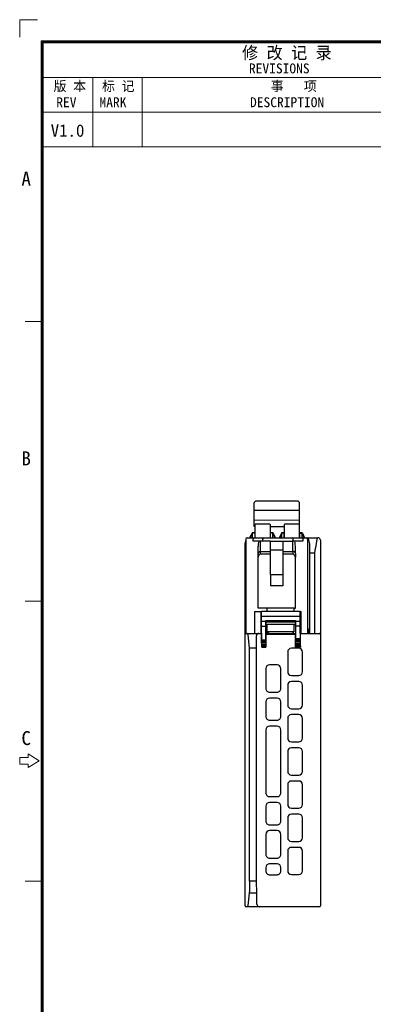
# Model space of a CAD drawing. Header units: millimetres. Extents: x 0 to 427, y 0 to 299.
# Tile 8 of 23: x 0 to 71, y 100 to 299. Entities that reach past the tile are written whole.
import ezdxf
from ezdxf.enums import TextEntityAlignment as Align

# ---------------------------------------------------------------- set-up
doc = ezdxf.new("R2010")
doc.units = ezdxf.units.MM
doc.header["$LTSCALE"] = 23.1
doc.header["$MEASUREMENT"] = 0
for name, color, linetype, lineweight in [('Layer0000', 7, 'Continuous', 25), ('粗实线', 7, 'Continuous', 30), ('细实线层', 7, 'Continuous', 18)]:
    doc.layers.add(name, color=color, linetype=linetype, lineweight=lineweight)
doc.styles.add('鸿蒙CAD', font='txt')

# ---------------------------------------------------------------- blocks, each defined once
blk = doc.blocks.new('Plastic_A3')
at = {"layer": '细实线层'}
for p, q in [((225.46, 633.8), (225.46, 630.27)), ((225.46, 633.8), (229, 633.8)), ((229.71, 338.7), (229.71, 629.56)), ((229.71, 629.56), (648.26, 629.56)), ((229.93, 338.92), (229.93, 629.33)), ((229.93, 629.33), (648.03, 629.33)), ((230.16, 339.15), (230.16, 629.11)), ((230.16, 629.11), (647.81, 629.11)), ((230.16, 622.11), (330.16, 622.11)), ((240.16, 608.11), (240.16, 622.11)), ((250.16, 608.11), (250.16, 622.11)), ((230.16, 615.11), (330.16, 615.11)), ((230.16, 608.11), (330.16, 608.11)), ((229.93, 572.83), (226.54, 572.83)), ((229.93, 516.33), (226.54, 516.33)), ((227.11, 485.49), (227.11, 484.81)), ((229.37, 484.13), (227.11, 485.49)), ((225.41, 484.81), (225.41, 483.45)), ((227.11, 484.81), (225.41, 484.81)), ((225.41, 483.45), (227.11, 483.45)), ((227.11, 482.77), (229.37, 484.13)), ((227.11, 483.45), (227.11, 482.77)), ((229.93, 459.83), (226.54, 459.83))]:
    blk.add_line(p, q, dxfattribs=at)
at = {"layer": '细实线层', "style": '鸿蒙CAD'}
for s, height, p in [('REVISIONS', 2, (271.68, 622.96)), ('REV', 2, (232.79, 616.13)), ('MARK', 2, (241.51, 616.13)), ('DESCRIPTION', 2, (271.9, 616.13)), ('A', 2.82, (225.76, 600.29)), ('B', 2.82, (225.76, 543.79)), ('C', 2.82, (225.76, 487.29))]:
    blk.add_text(s, height=height, dxfattribs=at).set_placement(p)
at = {"layer": '细实线层', "attachment_point": 7, "style": '鸿蒙CAD'}
for s, insert, char_height, width in [('修 改 记 录', (270.29, 625.59), 2.5, 21.9821), ('版 本', (232.26, 619.17), 2, 9.8795), ('标 记', (242.02, 619.17), 2, 9.692), ('事   项', (276.09, 619.17), 2, 14.2946)]:
    blk.add_mtext(s, dxfattribs=dict(at, insert=insert, char_height=char_height, width=width))
at = {"layer": '细实线层', "style": '鸿蒙CAD'}
for tag, p in [('V1.0', (231.67, 610.16)), ('XXXN', (538.26, 343))]:
    blk.add_attdef(tag, p, '', height=2.5, dxfattribs=at)
for tag, height, p in [('XXXE', 2.5, (540.24, 365.07)), ('XXXC', 2.5, (573.27, 365.07)), ('XXXA', 2.5, (624.03, 365.07)), ('XXXG', 2.5, (497.76, 358.07)), ('mm', 2.5, (540.24, 358.07)), ('XXXD', 2.5, (573.27, 358.07)), ('XXXB', 2.5, (624.03, 358.07)), ('XXXK', 2, (514.01, 357.04)), ('XXXM', 2.5, (501.13, 341.19))]:
    blk.add_attdef(tag, text='', height=height, dxfattribs=at).set_placement(p, align=Align.CENTER)
blk.add_attdef('XXXJ', text='', height=2.5, dxfattribs=at).set_placement((503.31, 352.09), align=Align.MIDDLE_RIGHT)

msp = doc.modelspace()

# ---------------------------------------------------------------- linework, layer by layer
at = {"layer": 'Layer0000', "color": 7, "linetype": 'Continuous', "lineweight": 25}
for p, q in [((47.305, 201.587), (47.305, 200.187)), ((56.005, 202.088), (47.805, 202.088)), ((56.505, 200.188), (56.505, 201.588)), ((56.505, 200.188), (47.305, 200.187)), ((47.305, 200.187), (47.305, 198.202)), ((56.505, 198.203), (56.505, 200.188)), ((56.505, 198.203), (47.305, 198.202)), ((47.305, 198.202), (47.305, 197.236)), ((47.305, 197.236), (47.305, 197.087)), ((47.305, 197.087), (47.305, 197.016)), ((47.305, 197.016), (47.305, 196.998)), ((47.305, 196.998), (47.556, 196.998)), ((47.556, 196.998), (47.305, 196.998)), ((47.557, 194.665), (47.556, 197.365)), ((47.656, 197.465), (50.456, 197.465)), ((50.556, 197.365), (50.557, 194.665)), ((53.456, 196.888), (50.556, 196.888)), ((53.457, 194.666), (53.456, 197.366)), ((53.556, 197.466), (56.356, 197.466)), ((56.456, 197.366), (56.457, 194.666)), ((56.456, 196.999), (56.505, 196.999)), ((56.505, 196.999), (56.456, 196.999)), ((56.505, 197.237), (56.505, 198.203)), ((56.505, 197.088), (56.505, 197.237)), ((56.505, 197.017), (56.505, 197.088)), ((56.505, 196.999), (56.505, 197.017)), ((46.927, 195.615), (46.378, 194.665)), ((47.013, 195.565), (46.493, 194.665)), ((47.094, 195.665), (47.013, 195.665)), ((47.041, 195.565), (47.013, 195.565)), ((47.041, 194.665), (47.041, 195.565)), ((47.356, 195.665), (47.094, 195.665)), ((47.453, 195.565), (47.455, 194.665)), ((50.656, 194.665), (50.658, 195.565)), ((51.017, 195.665), (50.756, 195.665)), ((51.092, 195.665), (51.017, 195.665)), ((51.092, 195.565), (51.07, 195.565)), ((51.07, 195.565), (51.07, 194.665)), ((51.092, 195.565), (51.507, 194.665)), ((51.182, 195.607), (51.617, 194.665)), ((52.829, 195.607), (52.394, 194.665)), ((52.919, 195.566), (52.504, 194.665)), ((52.994, 195.666), (52.919, 195.666)), ((52.941, 195.566), (52.919, 195.566)), ((52.941, 194.666), (52.941, 195.566)), ((53.256, 195.666), (52.994, 195.666)), ((53.353, 195.566), (53.355, 194.666)), ((56.557, 194.666), (56.558, 195.566)), ((56.97, 195.566), (56.561, 195.566)), ((56.992, 195.666), (56.655, 195.666)), ((56.992, 195.566), (56.97, 195.566)), ((56.97, 195.566), (56.97, 194.666)), ((56.992, 195.566), (57.407, 194.666)), ((57.082, 195.608), (57.517, 194.666)), ((45.507, 193.465), (45.656, 194.061)), ((45.507, 192.505), (45.507, 193.465)), ((45.656, 194.365), (45.658, 175.365)), ((45.956, 194.665), (47.28, 194.665)), ((45.956, 194.665), (45.963, 194.665)), ((47.156, 193.973), (47.156, 194.365)), ((49.068, 193.973), (47.156, 193.973)), ((47.28, 194.665), (49.28, 194.665)), ((47.556, 194.685), (47.455, 194.685)), ((48.156, 191.517), (48.156, 192.974)), ((48.656, 191.906), (48.656, 193.973)), ((49.068, 193.973), (49.068, 194.365)), ((49.28, 193.973), (49.068, 193.973)), ((49.28, 194.665), (55.031, 194.666)), ((50.656, 193.973), (49.28, 193.973)), ((50.656, 193.973), (53.156, 193.974)), ((50.656, 192.173), (50.656, 193.973)), ((53.156, 193.974), (53.156, 192.174)), ((53.156, 193.974), (55.031, 193.974)), ((55.031, 194.666), (57.031, 194.666)), ((55.244, 193.974), (55.031, 193.974)), ((55.156, 191.907), (55.156, 193.974)), ((55.244, 193.974), (55.244, 194.366)), ((57.156, 193.974), (55.244, 193.974)), ((55.656, 191.518), (55.656, 192.975)), ((56.555, 194.685), (56.456, 194.685)), ((57.031, 194.666), (57.856, 194.666)), ((57.156, 194.366), (57.156, 193.974)), ((57.872, 194.666), (57.988, 194.666)), ((57.988, 194.666), (58.051, 194.666)), ((58.052, 194.666), (60.225, 194.657)), ((58.158, 175.366), (58.156, 194.366)), ((58.244, 194.515), (58.501, 193.489)), ((58.558, 175.366), (58.557, 193.353)), ((60.014, 194.383), (59.758, 192.674)), ((60.707, 194.166), (60.707, 192.579)), ((45.656, 192.505), (45.507, 192.505)), ((45.507, 192.455), (45.507, 192.505)), ((45.508, 175.165), (45.507, 192.455)), ((45.507, 192.455), (45.656, 192.447)), ((48.156, 190.793), (48.156, 191.517)), ((48.656, 191.34), (48.656, 191.906)), ((48.656, 191.906), (50.656, 191.906)), ((50.656, 191.34), (48.656, 191.34)), ((53.156, 192.174), (50.656, 192.173)), ((50.656, 187.173), (50.656, 192.173)), ((53.156, 192.174), (53.156, 187.174)), ((53.156, 191.907), (55.156, 191.907)), ((55.156, 191.341), (53.156, 191.341)), ((55.156, 191.907), (55.156, 191.341)), ((55.656, 191.518), (55.656, 190.794)), ((58.557, 191.666), (59.607, 191.666)), ((59.607, 191.666), (59.748, 192.608)), ((59.608, 175.366), (59.607, 191.666)), ((59.758, 192.674), (59.748, 192.608)), ((60.707, 192.579), (60.708, 175.194)), ((48.157, 183.061), (48.156, 190.793)), ((55.657, 183.062), (55.656, 190.794)), ((53.156, 187.174), (50.656, 187.173)), ((50.656, 187.173), (50.657, 184.981)), ((53.156, 187.174), (53.157, 184.981)), ((53.157, 184.981), (50.657, 184.981)), ((48.157, 181.71), (48.157, 183.061)), ((55.657, 181.71), (55.657, 183.062)), ((48.157, 180.465), (48.157, 181.71)), ((55.657, 180.466), (55.657, 181.71)), ((47.407, 179.765), (47.408, 175.365)), ((47.407, 179.765), (48.807, 179.765)), ((49.956, 180.465), (48.157, 180.465)), ((48.758, 175.365), (48.757, 179.765)), ((48.807, 179.865), (56.634, 179.866)), ((48.807, 179.365), (48.807, 179.865)), ((48.807, 178.716), (48.807, 179.365)), ((49.956, 180.446), (49.956, 180.465)), ((55.407, 180.447), (49.956, 180.446)), ((49.956, 179.865), (49.956, 180.446)), ((55.407, 180.447), (55.407, 180.466)), ((55.407, 180.466), (55.657, 180.466)), ((55.407, 179.865), (55.407, 180.447)), ((56.636, 179.366), (56.634, 179.866)), ((56.634, 179.766), (56.807, 179.766)), ((56.639, 178.866), (56.636, 179.366)), ((56.808, 175.366), (56.807, 179.766)), ((48.807, 178.874), (48.757, 178.961)), ((48.757, 177.287), (48.802, 177.368)), ((48.807, 178.716), (48.821, 178.865)), ((48.808, 175.365), (48.807, 178.716)), ((48.821, 178.865), (56.639, 178.866)), ((48.831, 177.865), (48.829, 178.365)), ((48.836, 177.846), (48.831, 177.865)), ((48.831, 177.865), (49.686, 177.865)), ((48.836, 177.846), (49.676, 177.847)), ((49.686, 177.865), (49.676, 177.847)), ((49.686, 177.939), (55.708, 177.939)), ((49.686, 177.865), (49.686, 177.939)), ((49.717, 177.876), (49.686, 177.939)), ((49.717, 177.876), (55.677, 177.877)), ((55.671, 177.608), (49.723, 177.607)), ((49.723, 177.577), (49.723, 177.607)), ((49.736, 175.365), (49.736, 177.065)), ((49.956, 177.065), (49.736, 177.065)), ((55.407, 177.17), (49.956, 177.169)), ((49.956, 175.695), (49.956, 177.169)), ((55.408, 175.695), (55.407, 177.17)), ((55.658, 177.066), (55.407, 177.065)), ((55.658, 177.066), (55.658, 175.366)), ((55.671, 177.608), (55.671, 177.578)), ((55.708, 177.939), (55.677, 177.877)), ((55.708, 177.939), (55.708, 177.866)), ((55.708, 177.866), (56.636, 177.866)), ((55.708, 177.866), (55.717, 177.847)), ((55.717, 177.847), (56.626, 177.847)), ((56.636, 177.866), (56.626, 177.847)), ((56.633, 178.366), (56.636, 177.866)), ((56.658, 175.366), (56.639, 178.866)), ((45.508, 175.165), (45.508, 175.129)), ((45.51, 125.337), (45.508, 175.129)), ((45.691, 175.364), (45.867, 175.365)), ((45.867, 175.365), (45.958, 175.365)), ((45.958, 175.365), (47.408, 175.365)), ((46.408, 172.365), (46.131, 175.128)), ((47.408, 175.365), (48.3, 175.365)), ((48.3, 175.365), (48.808, 175.365)), ((48.808, 175.365), (48.841, 175.332)), ((48.866, 174.065), (48.85, 176.847)), ((48.85, 176.847), (49.66, 176.847)), ((49.66, 176.847), (49.66, 174.065)), ((55.708, 175.118), (49.686, 175.118)), ((49.686, 175.118), (49.686, 172.565)), ((49.736, 175.365), (49.689, 175.318)), ((49.689, 175.318), (55.705, 175.318)), ((49.736, 175.365), (55.658, 175.366)), ((55.408, 175.695), (49.956, 175.695)), ((50.008, 175.365), (50.008, 175.645)), ((50.058, 175.564), (50.058, 175.365)), ((55.658, 175.366), (55.705, 175.318)), ((55.708, 172.566), (55.708, 175.118)), ((55.735, 174.266), (55.734, 176.847)), ((56.615, 176.847), (55.734, 176.847)), ((56.615, 176.847), (56.629, 174.266)), ((56.65, 175.166), (56.661, 173.066)), ((56.652, 175.366), (60.208, 175.366)), ((58.289, 176.216), (58.158, 176.214)), ((58.309, 176.216), (58.289, 176.216)), ((58.308, 175.366), (58.309, 176.216)), ((58.508, 176.017), (58.508, 175.366)), ((60.208, 175.366), (60.508, 175.366)), ((60.647, 175.309), (60.644, 175.312)), ((60.656, 175.301), (60.65, 175.312)), ((60.708, 175.161), (60.711, 120.368)), ((47.808, 172.365), (47.801, 174.864)), ((48.856, 173.565), (48.849, 174.832)), ((48.859, 173.065), (48.856, 173.565)), ((48.861, 172.565), (48.859, 173.065)), ((48.863, 173.265), (48.861, 173.565)), ((48.861, 173.565), (48.864, 173.565)), ((48.863, 172.765), (48.861, 173.065)), ((48.861, 173.065), (48.862, 173.065)), ((48.862, 173.065), (49.679, 173.065)), ((48.864, 173.765), (48.863, 174.065)), ((48.863, 174.065), (48.866, 174.065)), ((48.863, 173.265), (49.676, 173.265)), ((48.864, 173.765), (49.667, 173.765)), ((48.864, 173.565), (49.67, 173.565)), ((48.866, 174.065), (49.66, 174.065)), ((49.66, 174.065), (49.667, 174.065)), ((49.667, 174.065), (49.667, 173.765)), ((49.67, 173.565), (49.675, 173.565)), ((49.675, 173.565), (49.676, 173.265)), ((49.679, 173.065), (49.681, 173.065)), ((49.681, 173.065), (49.681, 172.765)), ((55.714, 172.766), (55.714, 173.066)), ((55.714, 173.066), (55.715, 173.066)), ((56.654, 173.066), (55.715, 173.066)), ((55.719, 173.266), (55.719, 173.566)), ((55.719, 173.566), (55.724, 173.566)), ((56.65, 173.266), (55.719, 173.266)), ((56.643, 173.566), (55.724, 173.566)), ((55.728, 173.766), (55.728, 174.066)), ((55.728, 174.066), (55.731, 174.066)), ((56.638, 173.766), (55.728, 173.766)), ((56.633, 174.066), (55.731, 174.066)), ((56.629, 174.266), (55.735, 174.266)), ((56.633, 174.066), (56.637, 174.066)), ((56.637, 174.066), (56.638, 173.766)), ((56.643, 173.566), (56.648, 173.566)), ((56.648, 173.566), (56.65, 173.266)), ((56.654, 173.066), (56.656, 173.066)), ((56.656, 173.066), (56.657, 172.766)), ((56.661, 173.066), (56.664, 172.566)), ((46.41, 125.313), (46.408, 172.365)), ((47.808, 172.365), (46.408, 172.365)), ((47.81, 125.313), (47.808, 172.365)), ((48.861, 172.565), (48.862, 172.565)), ((48.862, 172.565), (49.684, 172.565)), ((48.863, 172.765), (49.681, 172.765)), ((49.684, 172.565), (49.686, 172.565)), ((54.108, 171.602), (54.108, 167.602)), ((56.358, 172.352), (54.858, 172.352)), ((55.708, 172.566), (55.71, 172.566)), ((56.662, 172.566), (55.71, 172.566)), ((56.657, 172.766), (55.714, 172.766)), ((56.662, 172.566), (56.664, 172.566)), ((57.108, 167.602), (57.112, 171.605)), ((49.705, 168.251), (49.703, 164.251)), ((51.958, 169.004), (50.458, 169.004)), ((52.713, 164.251), (52.711, 168.251)), ((54.858, 166.852), (56.358, 166.852)), ((56.358, 165.652), (54.858, 165.652)), ((50.458, 163.496), (51.958, 163.496)), ((54.108, 164.902), (54.108, 160.902)), ((57.108, 160.902), (57.108, 164.902)), ((49.702, 161.551), (49.7, 158.579)), ((51.958, 162.308), (50.458, 162.308)), ((52.717, 158.579), (52.715, 161.551)), ((54.858, 160.152), (56.358, 160.152)), ((50.459, 157.82), (51.959, 157.82)), ((54.109, 158.202), (54.109, 154.202)), ((56.358, 158.952), (54.858, 158.952)), ((57.109, 154.202), (57.109, 158.202)), ((49.699, 155.859), (49.692, 143.159)), ((51.959, 156.618), (50.459, 156.618)), ((52.726, 143.159), (52.719, 155.859)), ((54.859, 153.452), (56.359, 153.452)), ((54.109, 151.502), (54.109, 147.502)), ((56.359, 152.252), (54.859, 152.252)), ((57.109, 147.502), (57.109, 151.502)), ((54.859, 146.752), (56.359, 146.752)), ((56.359, 145.552), (54.859, 145.552)), ((54.109, 144.802), (54.109, 140.802)), ((57.109, 140.802), (57.109, 144.802)), ((50.459, 142.391), (51.959, 142.392)), ((51.959, 141.207), (50.459, 141.207)), ((49.691, 140.439), (49.69, 137.451)), ((52.73, 137.451), (52.728, 140.439)), ((54.859, 140.052), (56.359, 140.052)), ((54.11, 138.102), (54.11, 134.102)), ((56.36, 138.852), (54.86, 138.852)), ((57.11, 134.102), (57.11, 138.102)), ((50.46, 136.681), (51.96, 136.681)), ((51.96, 135.522), (50.46, 135.522)), ((49.688, 134.751), (49.686, 130.751)), ((52.734, 130.751), (52.731, 134.751)), ((54.86, 133.352), (56.36, 133.352)), ((54.11, 131.402), (54.11, 127.402)), ((56.36, 132.152), (54.86, 132.152)), ((57.11, 127.402), (57.11, 131.402)), ((50.46, 129.977), (51.96, 129.977)), ((49.685, 128.051), (49.685, 127.401)), ((51.96, 128.826), (50.46, 128.826)), ((52.736, 127.401), (52.735, 128.051)), ((45.51, 120.665), (45.51, 125.337)), ((47.81, 125.313), (46.41, 125.313)), ((46.41, 125.313), (46.411, 123.165)), ((47.852, 122.882), (47.81, 125.313)), ((50.46, 126.625), (51.96, 126.625)), ((54.86, 126.652), (56.36, 126.652)), ((46.134, 120.402), (46.382, 122.882)), ((46.382, 122.882), (46.411, 123.165)), ((47.852, 122.882), (46.382, 122.882)), ((47.886, 120.656), (47.852, 122.882)), ((45.51, 120.365), (45.51, 120.665)), ((45.796, 120.165), (45.71, 120.165)), ((45.929, 120.165), (45.797, 120.165)), ((48.384, 120.165), (45.929, 120.165)), ((48.448, 120.165), (48.384, 120.165)), ((48.951, 120.165), (48.448, 120.165)), ((60.516, 120.166), (48.951, 120.165)), ((60.611, 120.166), (60.516, 120.166))]:
    msp.add_line(p, q, dxfattribs=at)
for centre, radius, start, end in [((47.805, 201.588), 0.5, 90.00598, 180.00598), ((56.005, 201.588), 0.5, 0.00598, 90.00576), ((47.656, 197.365), 0.1, 90.00559, 180.00598), ((50.456, 197.365), 0.1, 0.00598, 90.00598), ((53.556, 197.366), 0.1, 90.00559, 180.00598), ((56.356, 197.366), 0.1, 0.00598, 90.00598), ((47.013, 195.565), 0.1, 90.00129, 150.00363), ((47.125, 195.584), 0.0863, 111.1717, 193.11254), ((47.356, 195.565), 0.1, 0.05365, 90.00598), ((50.756, 195.565), 0.1, 90.00598, 179.99536), ((50.986, 195.585), 0.0863, 346.8963, 68.82094), ((51.092, 195.565), 0.1, 24.79529, 90.00129), ((52.919, 195.566), 0.1, 90.00129, 155.2127), ((53.025, 195.585), 0.0863, 111.17187, 193.11254), ((53.256, 195.566), 0.1, 0.05371, 90.00598), ((56.656, 195.566), 0.1, 90.00461, 179.82953), ((57.101, 195.57), 0.131, 146.60759, 181.71672), ((56.982, 195.669), 0.0281, 289.7842, 351.17019), ((56.992, 195.566), 0.1, 79.52491, 89.88587), ((56.992, 195.566), 0.1, 24.79532, 79.52812), ((45.955, 194.365), 0.3, 89.96653, 180.00598), ((52.519, 192.993), 4.363, 167.02377, 180.25052), ((49.333, 194.403), 0.268, 101.42784, 188.0555), ((54.978, 194.403), 0.268, 351.95656, 78.58433), ((51.503, 193.02), 4.153, 359.37486, 13.27288), ((57.856, 194.366), 0.3, 0.00598, 90.00598), ((58.051, 194.467), 0.199, 14.0374, 89.99544), ((58.308, 193.441), 0.199, 0.00299, 14.03739), ((58.407, 193.353), 0.15, 0.00299, 47.61933), ((60.314, 194.376), 0.295, 107.6202, 178.79936), ((60.207, 194.166), 0.5, 53.46034, 87.87153), ((60.207, 194.166), 0.5, 0.00262, 53.13311), ((48.607, 191.453), 0.456, 83.82901, 171.90989), ((48.68, 190.816), 0.525, 92.65189, 182.47829), ((55.205, 191.453), 0.456, 8.14907, 96.13569), ((55.134, 190.819), 0.522, 357.2691, 87.63118), ((34.501, 178.409), 14.328, 359.82396, 1.82369), ((17.817, 176.91), 31.033, 359.88397, 1.72937), ((65.185, 177.086), 15.527, 177.19289, 180.88185), ((46.041, 177.655), 3.682, 359.25463, 3.44454), ((55.876, 177.478), 6.153, 179.07527, 183.84558), ((49.519, 177.478), 6.152, 356.15977, 0.93085), ((59.352, 177.656), 3.682, 176.56086, 180.75148), ((40.212, 177.085), 15.525, 359.12398, 2.81356), ((72.134, 177.168), 15.523, 177.49241, 181.18218), ((63.799, 178.528), 7.168, 177.30398, 181.30209), ((45.708, 175.165), 0.2, 94.86921, 180.00299), ((45.88, 175.122), 0.252, 1.32739, 72.1248), ((48.3, 174.866), 0.499, 90.00939, 180.21549), ((34.226, 174.872), 14.623, 359.83981, 1.79915), ((52.671, 175.167), 2.986, 177.10111, 180.9396), ((50.456, 175.865), 0.5, 199.95611, 270.00329), ((54.908, 175.866), 0.5, 270.00628, 340.05605), ((52.723, 175.167), 2.985, 359.06622, 2.90536), ((59.516, 175.231), 2.867, 177.30384, 181.30212), ((58.309, 176.017), 0.199, 1.33284, 90.00292), ((60.508, 175.166), 0.2, 47.00964, 89.81075), ((60.508, 175.166), 0.2, 8.04153, 42.31161), ((60.504, 175.166), 0.203, 0.03988, 7.94785), ((43.134, 173.183), 5.729, 358.82354, 0.8238), ((43.136, 173.683), 5.729, 358.82354, 0.8238), ((52.534, 173.715), 2.868, 179.00429, 183.00152), ((52.543, 173.215), 2.868, 179.00429, 183.00152), ((52.852, 173.215), 2.867, 357.00396, 1.00186), ((52.861, 173.715), 2.867, 357.00396, 1.00186), ((52.868, 174.215), 2.867, 357.00396, 1.00186), ((59.498, 174.231), 2.87, 179.3054, 183.29983), ((59.507, 173.731), 2.869, 179.30471, 183.3009), ((59.518, 173.231), 2.869, 179.30471, 183.30089), ((43.134, 172.683), 5.729, 358.82354, 0.8238), ((52.548, 172.715), 2.868, 179.00429, 183.00152), ((54.859, 171.6), 0.752, 90.12594, 179.88085), ((52.847, 172.715), 2.867, 357.00396, 1.00186), ((56.356, 171.6), 0.752, 0.33905, 89.88005), ((59.526, 172.731), 2.869, 179.30471, 183.30089), ((50.458, 168.251), 0.753, 90.00299, 179.97146), ((51.958, 168.251), 0.753, 0.03452, 90.00298), ((54.86, 167.603), 0.752, 180.12399, 269.88199), ((56.356, 167.603), 0.752, 270.12399, 359.88154), ((54.86, 164.9), 0.752, 90.12582, 179.88093), ((56.357, 164.9), 0.752, 0.12545, 89.88016), ((50.458, 164.251), 0.755, 179.97145, 270.00298), ((51.958, 164.251), 0.755, 270.00299, 0.03453), ((50.458, 161.551), 0.757, 90.00299, 179.97146), ((51.958, 161.551), 0.757, 0.03452, 90.00298), ((54.86, 160.903), 0.752, 180.12392, 269.88206), ((56.357, 160.903), 0.752, 270.1335, 359.87213), ((50.459, 158.578), 0.758, 179.97145, 270.00298), ((51.959, 158.578), 0.758, 270.00299, 0.03453), ((54.86, 158.2), 0.752, 90.12571, 179.88102), ((56.357, 158.2), 0.752, 0.12536, 89.88027), ((50.459, 155.858), 0.76, 90.00299, 179.97146), ((51.959, 155.858), 0.76, 0.03452, 90.00299), ((54.86, 154.203), 0.752, 180.12385, 269.88213), ((56.357, 154.203), 0.752, 270.13343, 359.87219), ((54.86, 151.5), 0.752, 90.1256, 179.88111), ((56.357, 151.5), 0.752, 0.12528, 89.88038), ((54.861, 147.503), 0.752, 180.12378, 269.8822), ((56.357, 147.503), 0.752, 270.13336, 359.87232), ((54.861, 144.8), 0.752, 90.12549, 179.88119), ((56.358, 144.8), 0.752, 0.12519, 89.88049), ((50.459, 140.438), 0.768, 90.00301, 179.97146), ((50.459, 143.158), 0.767, 179.97145, 270.00298), ((51.959, 143.158), 0.767, 270.003, 0.03453), ((51.959, 140.438), 0.768, 0.03452, 90.00298), ((54.861, 140.803), 0.752, 180.12371, 269.88226), ((56.358, 140.803), 0.752, 270.13329, 359.87233), ((50.46, 137.451), 0.77, 179.97145, 270.00298), ((51.96, 137.451), 0.77, 270.00301, 0.03453), ((54.861, 138.1), 0.752, 90.12538, 179.88128), ((56.358, 138.1), 0.752, 0.1251, 89.8806), ((50.46, 134.751), 0.771, 90.003, 179.97146), ((51.96, 134.751), 0.771, 0.03452, 90.00299), ((54.861, 134.103), 0.752, 180.12365, 269.88233), ((56.358, 134.103), 0.752, 270.13322, 359.8724), ((54.862, 131.4), 0.752, 90.12528, 179.88136), ((56.358, 131.4), 0.752, 0.12502, 89.88071), ((50.46, 130.751), 0.774, 179.97145, 270.00298), ((51.96, 130.751), 0.774, 270.00299, 0.03453), ((50.46, 128.051), 0.775, 90.00301, 179.97146), ((50.46, 127.401), 0.776, 179.97145, 270.00298), ((51.96, 128.051), 0.775, 0.03452, 90.00298), ((51.96, 127.401), 0.776, 270.00299, 0.03453), ((54.862, 127.403), 0.752, 180.12358, 269.8824), ((56.358, 127.403), 0.752, 270.13316, 359.87247), ((45.71, 120.365), 0.2, 180.00134, 270.00318), ((45.896, 120.401), 0.238, 277.8422, 0.25166), ((48.384, 120.664), 0.499, 180.84115, 270.03234), ((48.448, 120.665), 0.5, 261.65879, 270.00298), ((60.469, 120.36), 0.24, 306.03364, 353.02877), ((60.431, 120.371), 0.279, 351.75599, 359.36025)]:
    msp.add_arc(centre, radius, start, end, dxfattribs=at)
for points, weights in [([(47.305, 196.998), (47.305, 196.998), (47.305, 196.998)], [0.980878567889, 0.989784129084, 1]), ([(56.505, 196.999), (56.505, 196.999), (56.505, 196.999)], [1, 0.98978412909, 0.980878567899])]:
    msp.add_rational_spline(points, weights, degree=2, dxfattribs=at)
for points in [[(47.28, 194.665), (47.215, 194.665), (47.156, 194.539), (47.156, 194.365)], [(57.031, 194.666), (57.096, 194.666), (57.156, 194.54), (57.156, 194.366)]]:
    msp.add_open_spline(points, degree=3, dxfattribs=at)

# ---------------------------------------------------------------- block references
at = {"layer": '细实线层'}
ref = msp.add_blockref('Plastic_A3', (-225.393, -334.482), dxfattribs=at)
ref.add_attrib('V1.0', 'V1.0', dxfattribs={"layer": '粗实线', "height": 2.5, "style": '鸿蒙CAD'}).set_placement((6.276, 278.183), align=Align.TOP_LEFT)

doc.saveas('drawing.dxf')
